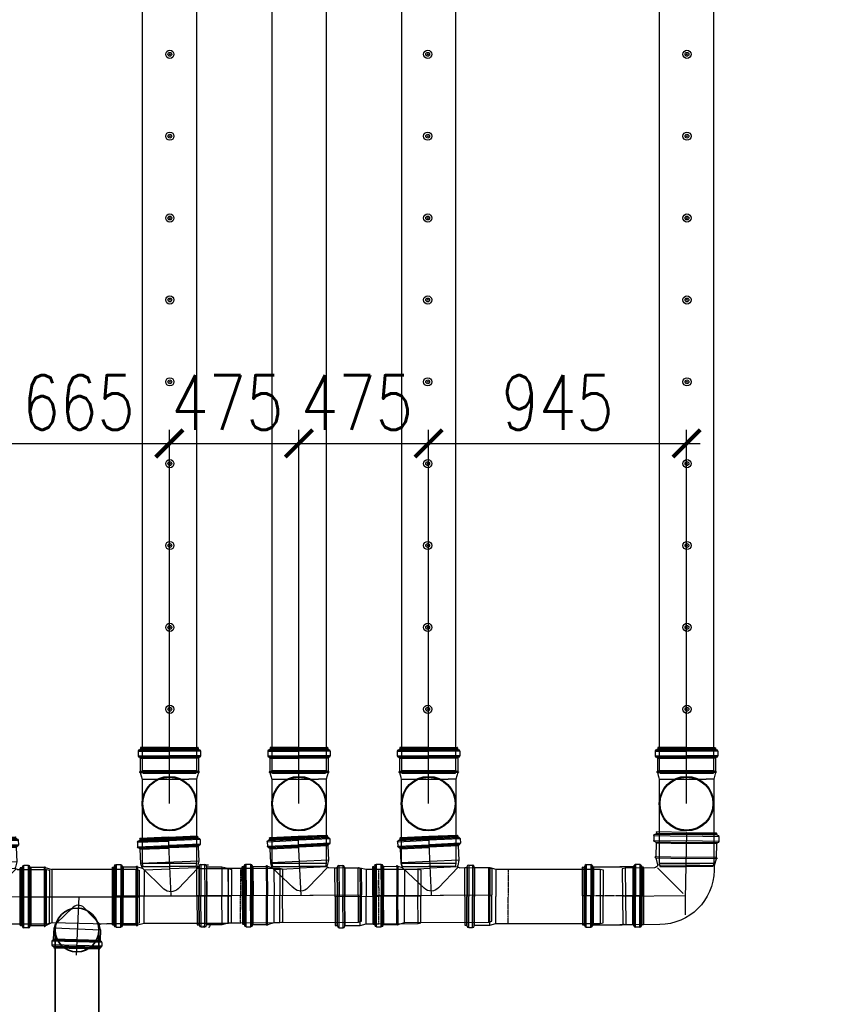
# Model space of a CAD drawing. Header units: millimetres. Extents: x -374129 to 1163271, y -112652 to 695637.
# Tile 58 of 256: x 22173 to 25191, y -45429 to -41821. Entities that reach past the tile are written whole.
import ezdxf
from ezdxf import colors
from ezdxf.entities.mleader import LeaderData, LeaderLine
from ezdxf.math import Vec2, Vec3

# ---------------------------------------------------------------- set-up
doc = ezdxf.new("R2010")
doc.units = ezdxf.units.MM
doc.header["$PDMODE"] = 4
for name, pattern in [('CENTER', [50.8, 31.75, -6.35, 6.35, -6.35]), ('CENTER1', [0.77, 0.5, -0.1, 0.07, -0.1]), ('CENTER2', [3.6, 3, -0.2, 0.2, -0.2]), ('DASHDOT', [20, 13, -3.4, 0.2, -3.4])]:
    doc.linetypes.add(name, pattern=pattern)
for name, color, linetype in [('EAB_underground piping system', 1, 'Continuous'), ('FK_opisy', 7, 'Continuous'), ('KRT_kreskowanie', 252, 'Continuous'), ('KRT_technologia', 30, 'Continuous'), ('KRT_wymiary', 4, 'Continuous')]:
    doc.layers.add(name, color=color, linetype=linetype)
doc.layers.add('IS_pomocnicza', color=6, linetype='Continuous', lineweight=30)
doc.styles.add('WYMIAR', font='romans.shx', dxfattribs={"width": 0.8})
doc.dimstyles.new('KRT_1-100', dxfattribs={"dimscale": 100, "dimtxt": 2, "dimasz": 1, "dimexe": 0.5, "dimexo": 0, "dimgap": 0.5, "dimtad": 1, "dimdec": 1, "dimrnd": 0.1, "dimzin": 9, "dimdsep": 46, "dimtxsty": 'WYMIAR', "dimblk": 'ARCHTICK', "dimcen": 0.09, "dimdle": 0.5, "dimclrd": 1, "dimclre": 252, "dimclrt": 256, "dimadec": 0, "dimazin": 0, "dimtfac": 1, "dimtdec": 1, "dimtmove": 0, "dimatfit": 3, "dimfxl": 1, "dimtolj": 1, "dimtzin": 0, "dimarcsym": 0})

# ---------------------------------------------------------------- blocks, each defined once
blk = doc.blocks.new('IS_KAO_trójnik_200_góra')
at = {"layer": 'KRT_technologia', "linetype": 'Continuous', "transparency": 33554687}
for p, q in [((34869.72, 13524.58), (34868.63, 13524.29)), ((34868.63, 13524.29), (34868.63, 13514.58)), ((34897.28, 13524.58), (34869.72, 13524.58)), ((34869.72, 13504.58), (34869.72, 13524.58)), ((34900.61, 13524.58), (34897.28, 13524.58)), ((34903.02, 13525.22), (34900.61, 13524.58)), ((34900.61, 13524.58), (34900.61, 13507.41)), ((34903.02, 13525.22), (34901.38, 13524.78)), ((34903.05, 13525.07), (34903.05, 13514.58)), ((34903.07, 13525.27), (34903.12, 13525.45)), ((34903.14, 13525.32), (34903.14, 13514.58)), ((34903.29, 13525.51), (34903.19, 13525.51)), ((34903.34, 13525.32), (34903.34, 13514.58)), ((34903.41, 13525.29), (34903.36, 13525.45)), ((34903.43, 13525.08), (34903.43, 13514.58)), ((34908.29, 13525.23), (34903.48, 13525.23)), ((34908.29, 13525.23), (34908.29, 13514.58)), ((34908.54, 13525.16), (34908.54, 13514.58)), ((34908.83, 13525.74), (34908.83, 13514.58)), ((34910.88, 13526.05), (34909.2, 13526.05)), ((34909.2, 13526.05), (34909.2, 13514.58)), ((34910.88, 13526.05), (34910.88, 13514.58)), ((34911.25, 13525.74), (34911.25, 13514.58)), ((34911.43, 13525.55), (34911.43, 13525.47)), ((34911.55, 13525.07), (34911.55, 13514.58)), ((34912.15, 13525.14), (34911.79, 13525.14)), ((34911.79, 13525.14), (34911.79, 13514.58)), ((34912.15, 13525.07), (34912.15, 13514.58)), ((34912.22, 13514.58), (34912.22, 13525.07)), ((34868.63, 13504.87), (34868.63, 13514.58)), ((34903.05, 13504.09), (34903.05, 13514.58)), ((34903.14, 13503.84), (34903.14, 13514.58)), ((34903.34, 13503.84), (34903.34, 13514.58)), ((34903.43, 13504.08), (34903.43, 13514.58)), ((34908.29, 13503.92), (34908.29, 13514.58)), ((34908.54, 13504), (34908.54, 13514.58)), ((34908.83, 13503.42), (34908.83, 13514.58)), ((34909.2, 13503.11), (34909.2, 13514.58)), ((34910.88, 13503.11), (34910.88, 13514.58)), ((34911.25, 13503.42), (34911.25, 13514.58)), ((34911.55, 13504.09), (34911.55, 13514.58)), ((34911.79, 13504.01), (34911.79, 13514.58)), ((34912.15, 13504.09), (34912.15, 13514.58)), ((34912.22, 13514.58), (34912.22, 13504.09)), ((34900.61, 13504.58), (34900.61, 13507.41)), ((34869.72, 13504.58), (34868.63, 13504.87)), ((34897.28, 13504.58), (34869.72, 13504.58)), ((34900.61, 13504.58), (34897.28, 13504.58)), ((34903.02, 13503.93), (34900.61, 13504.58)), ((34903.07, 13503.88), (34903.12, 13503.7)), ((34903.29, 13503.65), (34903.19, 13503.65)), ((34903.41, 13503.87), (34903.36, 13503.7)), ((34908.29, 13503.92), (34903.48, 13503.92)), ((34910.88, 13503.11), (34909.2, 13503.11)), ((34911.43, 13503.6), (34911.43, 13503.68)), ((34912.15, 13504.01), (34911.79, 13504.01))]:
    blk.add_line(p, q, dxfattribs=at)
at = {"layer": 'KRT_technologia'}
for radius in [10, 9.7]:
    blk.add_circle((34891.65, 13514.58), radius, dxfattribs=at)
at = {"layer": 'KRT_technologia', "linetype": 'Continuous', "transparency": 33554687}
for centre, radius, start, end in [((34903, 13525.29), 0.0727, 285, 345), ((34903.19, 13525.43), 0.0727, 90, 165), ((34903.29, 13525.43), 0.0727, 15, 90), ((34903.48, 13525.31), 0.0727, 195, 270), ((34908.29, 13525.6), 0.364, 270, 354.2608), ((34909.2, 13525.51), 0.545, 90, 174.2608), ((34910.88, 13525.51), 0.545, 5, 90), ((34911.79, 13525.51), 0.364, 185, 270), ((34912.15, 13525.07), 0.0727, 0, 90), ((34903, 13503.86), 0.0727, 15, 75), ((34903.19, 13503.72), 0.0727, 195, 270), ((34903.29, 13503.72), 0.0727, 270, 345), ((34903.48, 13503.85), 0.0727, 90, 165), ((34908.29, 13503.56), 0.364, 5.7392, 90), ((34909.2, 13503.65), 0.545, 185.7392, 270), ((34910.88, 13503.65), 0.545, 270, 355), ((34911.79, 13503.65), 0.364, 90, 175), ((34912.15, 13504.09), 0.0727, 270, 0)]:
    blk.add_arc(centre, radius, start, end, dxfattribs=at)
blk = doc.blocks.new('kk')
at = {"layer": 'KRT_technologia', "linetype": 'Continuous', "lineweight": 25}
for p, q in [((0, 0), (-5.77, 0)), ((0, 0), (5.77, 0)), ((-6.31, -0.74), (-6.31, -1.66)), ((-6.31, -0.74), (0, -0.74)), ((-6.31, -1.66), (0, -1.66)), ((-6.04, -0.44), (-5.99, -0.43)), ((-6.04, -0.44), (0, -0.44)), ((-5.81, -0.04), (-5.81, -0.23)), ((-5.81, -0.23), (0, -0.23)), ((5.81, -0.23), (0, -0.23)), ((6.04, -0.44), (0, -0.44)), ((6.31, -0.74), (0, -0.74)), ((6.31, -1.66), (0, -1.66)), ((5.81, -0.04), (5.81, -0.23)), ((6.04, -0.44), (5.99, -0.43)), ((6.31, -0.74), (6.31, -1.66)), ((-6.04, -1.96), (0, -1.96)), ((-5.86, -2.16), (-5.86, -4.81)), ((-5.86, -2.16), (0, -2.16)), ((6.04, -1.96), (0, -1.96)), ((5.86, -2.16), (0, -2.16)), ((5.86, -2.16), (5.86, -4.81)), ((-6.01, -4.91), (-6.01, -4.97)), ((-5.89, -4.85), (-5.98, -4.87)), ((-5.88, -5.03), (-5.98, -5.01)), ((-5.86, -4.81), (0, -4.81)), ((-5.85, -5.06), (-5.5, -6.38)), ((-5.85, -5.06), (0, -5.06)), ((5.86, -4.81), (0, -4.81)), ((5.85, -5.06), (0, -5.06)), ((5.85, -5.06), (5.5, -6.38)), ((5.88, -5.03), (5.98, -5.01)), ((5.89, -4.85), (5.98, -4.87)), ((6.01, -4.91), (6.01, -4.97)), ((-5.5, -6.38), (-5.5, -7.3)), ((-5.5, -6.38), (0, -6.38)), ((5.33, -6.38), (0, -6.38)), ((5.5, -6.97), (0.45, -11.89)), ((5.5, -6.38), (5.5, -6.39)), ((6.08, -6.99), (11.74, -7.13)), ((11.74, -7.13), (11.45, -18.13)), ((11.74, -7.13), (12.34, -7.31)), ((12.34, -7.31), (12.06, -17.98)), ((4.88, -17.96), (11.45, -18.13)), ((11.45, -18.13), (12.06, -17.98))]:
    blk.add_line(p, q, dxfattribs=at)
at = {"layer": 'KRT_technologia', "linetype": 'CENTER', "lineweight": 25}
for p, q in [((0, 0), (0, -12.84)), ((0, -12.33), (12.2, -12.65)), ((0, -12.84), (0, -15.98))]:
    blk.add_line(p, q, dxfattribs=at)
at = {"layer": 'KRT_technologia', "linetype": 'Continuous', "lineweight": 25}
for centre, radius, start, end in [((-5.77, -0.04), 0.04, 90, 180), ((5.77, -0.04), 0.04, 0, 90), ((-6.01, -0.74), 0.3, 95, 180), ((-6.01, -1.66), 0.3, 180, 264.2608), ((-6.01, -0.23), 0.2, 275, 0), ((6.01, -0.23), 0.2, 180, 265), ((6.01, -0.74), 0.3, 0, 85), ((6.01, -1.66), 0.3, 275.7392, 0), ((-6.06, -2.16), 0.2, 0, 84.2608), ((6.06, -2.16), 0.2, 95.7392, 180), ((-5.97, -4.91), 0.04, 105, 180), ((-5.97, -4.97), 0.04, 180, 255), ((-5.9, -4.81), 0.04, 285, 0), ((-5.89, -5.07), 0.04, 15, 75), ((5.89, -5.07), 0.04, 105, 165), ((5.9, -4.81), 0.04, 180, 255), ((5.97, -4.91), 0.04, 0, 75), ((5.97, -4.97), 0.04, 285, 0), ((5.16, -7.3), 10.66, 180, 268.5), ((6.1, -6.39), 0.6, 180, 268.5)]:
    blk.add_arc(centre, radius, start, end, dxfattribs=at)
blk = doc.blocks.new('IS_WNT_KAO_trójnik_200')
at = {"layer": 'KRT_technologia', "linetype": 'Continuous', "transparency": 33554687}
for p, q in [((34085.82, 14801.68), (34097.3, 14801.72)), ((34085.82, 14801.69), (34085.82, 14800)), ((34086.14, 14802.05), (34097.29, 14802.09)), ((34086.32, 14802.23), (34086.4, 14802.24)), ((34086.73, 14802.95), (34086.73, 14802.6)), ((34086.73, 14802.6), (34097.29, 14802.63)), ((34097.29, 14803.03), (34086.8, 14803.03)), ((34086.8, 14802.95), (34097.29, 14802.99)), ((34086.8, 14802.35), (34097.3, 14802.39)), ((34107.77, 14802.95), (34097.28, 14802.92)), ((34107.84, 14802.6), (34097.28, 14802.56)), ((34107.77, 14802.35), (34097.28, 14802.32)), ((34108.44, 14802.06), (34097.28, 14802.02)), ((34108.76, 14801.69), (34097.28, 14801.65)), ((34097.29, 14803.03), (34107.78, 14803.03)), ((34097.29, 14781.52), (34097.29, 14803.03)), ((34107.79, 14803.03), (34107.86, 14802.97)), ((34107.86, 14802.95), (34107.86, 14802.6)), ((34108.27, 14802.23), (34108.19, 14802.24)), ((34108.77, 14801.69), (34108.77, 14800)), ((34085.83, 14800), (34097.3, 14800.04)), ((34086.14, 14799.63), (34097.3, 14799.67)), ((34086.64, 14799.1), (34086.64, 14793.86)), ((34086.65, 14799.1), (34097.3, 14799.13)), ((34086.73, 14799.34), (34097.3, 14799.38)), ((34108.76, 14800), (34097.29, 14799.97)), ((34108.45, 14799.64), (34097.29, 14799.6)), ((34107.87, 14799.34), (34097.29, 14799.31)), ((34107.95, 14799.1), (34097.29, 14799.06)), ((34107.95, 14799.1), (34107.95, 14793.86)), ((34086.64, 14793.86), (34087.17, 14791.86)), ((34086.64, 14793.86), (34107.95, 14793.86)), ((34107.95, 14793.86), (34107.5, 14792.18)), ((34114.9, 14793.46), (34115.39, 14782.31)), ((34116.94, 14793.86), (34115.26, 14793.79)), ((34115.26, 14793.79), (34115.76, 14782.33)), ((34116.94, 14793.86), (34117.44, 14782.4)), ((34117.32, 14793.57), (34117.81, 14782.42)), ((34117.5, 14793.39), (34117.51, 14793.31)), ((34075.88, 14790.6), (34074.8, 14790.26)), ((34074.8, 14790.26), (34075.22, 14780.56)), ((34086.59, 14791.06), (34075.88, 14790.6)), ((34076.75, 14770.61), (34075.88, 14790.6)), ((34087.06, 14791.31), (34094.66, 14784.04)), ((34087.26, 14791.38), (34097.26, 14791.42)), ((34106.77, 14791.45), (34097.26, 14791.42)), ((34099.81, 14784.16), (34107.51, 14792.23)), ((34106.77, 14791.45), (34107.18, 14781.95)), ((34109.12, 14792.69), (34107.5, 14792.18)), ((34109.16, 14792.54), (34109.61, 14782.06)), ((34109.17, 14792.74), (34109.21, 14792.92)), ((34109.24, 14792.79), (34109.71, 14782.06)), ((34109.38, 14792.99), (34109.27, 14792.98)), ((34109.43, 14792.8), (34109.9, 14782.07)), ((34109.5, 14792.77), (34109.45, 14792.94)), ((34109.54, 14792.56), (34110, 14782.08)), ((34114.39, 14792.93), (34109.58, 14792.72)), ((34114.39, 14792.93), (34114.85, 14782.29)), ((34114.63, 14792.87), (34115.1, 14782.3)), ((34117.65, 14792.91), (34118.11, 14782.43)), ((34118.24, 14793.01), (34117.89, 14792.99)), ((34117.89, 14792.99), (34118.35, 14782.44)), ((34118.25, 14792.94), (34118.7, 14782.46)), ((34118.78, 14782.46), (34118.32, 14792.94)), ((34099.81, 14784.16), (34100.5, 14784.88)), ((34094.12, 14781.38), (34075.22, 14780.56)), ((34075.65, 14770.86), (34075.22, 14780.56)), ((34118.78, 14782.46), (34092.93, 14781.33)), ((34107.62, 14771.96), (34107.18, 14781.95)), ((34110.07, 14771.58), (34109.61, 14782.06)), ((34110.17, 14771.33), (34109.71, 14782.06)), ((34110.37, 14771.34), (34109.9, 14782.07)), ((34110.45, 14771.59), (34110, 14782.08)), ((34115.32, 14771.64), (34114.85, 14782.29)), ((34115.56, 14771.73), (34115.1, 14782.3)), ((34115.88, 14771.16), (34115.39, 14782.31)), ((34116.26, 14770.87), (34115.76, 14782.33)), ((34117.94, 14770.94), (34117.44, 14782.4)), ((34118.29, 14771.27), (34117.81, 14782.42)), ((34118.56, 14771.95), (34118.11, 14782.43)), ((34118.81, 14771.89), (34118.35, 14782.44)), ((34119.16, 14771.97), (34118.7, 14782.46)), ((34118.78, 14782.46), (34119.24, 14771.98)), ((34107.62, 14771.96), (34076.75, 14770.61)), ((34110.04, 14771.42), (34107.62, 14771.96)), ((34119.17, 14771.9), (34118.81, 14771.89)), ((34076.75, 14770.61), (34075.65, 14770.86)), ((34110.1, 14771.37), (34110.15, 14771.2)), ((34110.33, 14771.15), (34110.23, 14771.15)), ((34110.44, 14771.38), (34110.4, 14771.21)), ((34115.32, 14771.64), (34110.5, 14771.43)), ((34117.94, 14770.94), (34116.26, 14770.87)), ((34118.46, 14771.46), (34118.46, 14771.54))]:
    blk.add_line(p, q, dxfattribs=at)
for centre, radius, start, end in [((34086.37, 14801.69), 0.545, 95, 180), ((34086.37, 14802.6), 0.364, 275, 0), ((34086.8, 14802.95), 0.0727, 90, 180), ((34107.78, 14802.95), 0.0727, 0, 90), ((34108.22, 14802.6), 0.364, 180, 265), ((34108.22, 14801.69), 0.545, 0, 85), ((34086.37, 14800), 0.545, 180, 264.2608), ((34086.27, 14799.1), 0.364, 0, 84.2608), ((34108.31, 14799.1), 0.364, 95.7392, 180), ((34108.22, 14800), 0.545, 275.7392, 0), ((34115.28, 14793.24), 0.545, 92.5, 176.7608), ((34116.96, 14793.32), 0.545, 7.5, 92.5), ((34086.56, 14791.7), 0.636, 272.5, 15), ((34109.09, 14792.76), 0.0727, 287.5, 347.5), ((34109.28, 14792.91), 0.0727, 92.5, 167.5), ((34109.38, 14792.91), 0.0727, 17.5, 92.5), ((34109.57, 14792.79), 0.0727, 197.5, 272.5), ((34114.37, 14793.3), 0.364, 272.5, 356.7608), ((34117.87, 14793.36), 0.364, 187.5, 272.5), ((34118.25, 14792.94), 0.0727, 2.5, 92.5), ((34097.18, 14786.67), 3.64, 226.25, 316.3455), ((34118.83, 14771.52), 0.364, 92.5, 177.5), ((34119.16, 14771.97), 0.0727, 272.5, 2.5), ((34110.03, 14771.35), 0.0727, 17.5, 77.5), ((34110.22, 14771.22), 0.0727, 197.5, 272.5), ((34110.33, 14771.23), 0.0727, 272.5, 347.5), ((34110.51, 14771.36), 0.0727, 92.5, 167.5), ((34115.33, 14771.28), 0.364, 8.2392, 92.5), ((34116.23, 14771.41), 0.545, 188.2392, 272.5), ((34117.92, 14771.48), 0.545, 272.5, 357.5)]:
    blk.add_arc(centre, radius, start, end, dxfattribs=at)
blk = doc.blocks.new('IS_KAO_rura_z_kielichem_200')
at = {"layer": 'KRT_technologia', "linetype": 'Continuous', "transparency": 33554687}
for p, q in [((34252.2, 14721.68), (34250.8, 14721.68)), ((34250.8, 14721.68), (34250.8, 14710.24)), ((34252.2, 14721.68), (34252.2, 14710.24)), ((34203.99, 14720.24), (34202.96, 14719.93)), ((34202.96, 14719.93), (34202.96, 14710.24)), ((34242.28, 14720.24), (34203.99, 14720.24)), ((34203.99, 14700.24), (34203.99, 14720.24)), ((34242.28, 14720.24), (34237.69, 14720.24)), ((34244.52, 14720.84), (34242.28, 14720.24)), ((34242.28, 14720.24), (34242.28, 14710.24)), ((34250.06, 14720.84), (34244.52, 14720.84)), ((34244.52, 14720.84), (34244.52, 14710.24)), ((34250.06, 14720.84), (34250.06, 14710.24)), ((34250.15, 14720.93), (34250.16, 14721.1)), ((34250.16, 14721.1), (34250.16, 14710.24)), ((34252.85, 14720.93), (34252.83, 14721.1)), ((34252.83, 14721.1), (34252.83, 14710.24)), ((34253.68, 14720.84), (34252.94, 14720.84)), ((34252.94, 14720.84), (34252.94, 14710.24)), ((34253.68, 14710.24), (34253.68, 14720.84)), ((34202.96, 14700.56), (34202.96, 14710.24)), ((34242.28, 14700.24), (34242.28, 14710.24)), ((34244.52, 14699.64), (34244.52, 14710.24)), ((34250.06, 14699.64), (34250.06, 14710.24)), ((34250.16, 14699.39), (34250.16, 14710.24)), ((34250.8, 14698.81), (34250.8, 14710.24)), ((34252.2, 14698.81), (34252.2, 14710.24)), ((34252.83, 14699.39), (34252.83, 14710.24)), ((34252.94, 14699.64), (34252.94, 14710.24)), ((34253.68, 14710.24), (34253.68, 14699.64)), ((34203.99, 14700.24), (34202.96, 14700.56)), ((34242.28, 14700.24), (34203.99, 14700.24)), ((34242.28, 14700.24), (34237.69, 14700.24)), ((34244.52, 14699.64), (34242.28, 14700.24)), ((34250.06, 14699.64), (34244.52, 14699.64)), ((34253.68, 14699.64), (34252.94, 14699.64)), ((34250.15, 14699.56), (34250.16, 14699.39)), ((34252.2, 14698.81), (34250.8, 14698.81)), ((34252.85, 14699.56), (34252.83, 14699.39))]:
    blk.add_line(p, q, dxfattribs=at)
at = {"layer": 'KRT_technologia', "linetype": 'CENTER1', "transparency": 33554687}
for p in [(34237.69, 14720.3), (34237.69, 14700.19)]:
    blk.add_line(p, (34237.69, 14710.24), dxfattribs=at)
at = {"layer": 'KRT_technologia', "linetype": 'Continuous', "transparency": 33554687}
for centre, radius, start, end in [((34250.8, 14721.04), 0.636, 90, 175), ((34252.2, 14721.04), 0.636, 5, 90), ((34250.06, 14720.94), 0.0909, 270, 355), ((34252.94, 14720.94), 0.0909, 185, 270), ((34250.06, 14699.55), 0.0909, 5, 90), ((34252.94, 14699.55), 0.0909, 90, 175), ((34250.8, 14699.44), 0.636, 185, 270), ((34252.2, 14699.44), 0.636, 270, 355)]:
    blk.add_arc(centre, radius, start, end, dxfattribs=at)
blk = doc.blocks.new('IS_KAO_nasuwka_200')
at = {"layer": 'KRT_technologia', "linetype": 'Continuous', "transparency": 33554687}
for p, q in [((34238.55, 14689.93), (34238.55, 14700.41)), ((34238.62, 14700.49), (34238.98, 14700.49)), ((34238.62, 14700.36), (34238.62, 14689.93)), ((34239.22, 14700.45), (34239.22, 14689.93)), ((34239.35, 14700.9), (34239.34, 14700.82)), ((34239.35, 14700.9), (34239.35, 14689.93)), ((34239.52, 14701.12), (34239.52, 14689.93)), ((34239.89, 14701.4), (34241.57, 14701.4)), ((34239.89, 14701.4), (34239.89, 14689.93)), ((34241.57, 14701.4), (34241.57, 14689.93)), ((34241.94, 14701.13), (34241.94, 14689.93)), ((34242.12, 14700.9), (34242.12, 14689.93)), ((34242.23, 14700.54), (34242.23, 14689.93)), ((34242.48, 14700.58), (34253.04, 14700.58)), ((34242.48, 14700.58), (34242.48, 14689.93)), ((34256.98, 14700.58), (34252.16, 14700.58)), ((34256.98, 14700.58), (34256.98, 14689.93)), ((34257.22, 14700.54), (34257.22, 14689.93)), ((34257.34, 14700.9), (34257.34, 14689.93)), ((34257.52, 14701.13), (34257.52, 14689.93)), ((34259.56, 14701.4), (34257.88, 14701.4)), ((34257.88, 14701.4), (34257.88, 14689.93)), ((34259.56, 14701.4), (34259.56, 14689.93)), ((34259.93, 14701.12), (34259.93, 14689.93)), ((34260.11, 14700.9), (34260.12, 14700.82)), ((34260.11, 14700.9), (34260.11, 14689.93)), ((34260.23, 14700.45), (34260.23, 14689.93)), ((34260.83, 14700.49), (34260.48, 14700.49)), ((34260.83, 14700.36), (34260.83, 14689.93)), ((34260.9, 14689.93), (34260.9, 14700.41)), ((34238.55, 14689.93), (34238.55, 14679.44)), ((34238.62, 14679.5), (34238.62, 14689.93)), ((34239.22, 14679.4), (34239.22, 14689.93)), ((34239.35, 14678.96), (34239.35, 14689.93)), ((34239.52, 14678.73), (34239.52, 14689.93)), ((34239.89, 14678.46), (34239.89, 14689.93)), ((34241.57, 14678.46), (34241.57, 14689.93)), ((34241.94, 14678.73), (34241.94, 14689.93)), ((34242.12, 14678.95), (34242.12, 14689.93)), ((34242.23, 14679.31), (34242.23, 14689.93)), ((34242.48, 14679.28), (34242.48, 14689.93)), ((34256.98, 14679.28), (34256.98, 14689.93)), ((34257.22, 14679.31), (34257.22, 14689.93)), ((34257.34, 14678.95), (34257.34, 14689.93)), ((34257.52, 14678.73), (34257.52, 14689.93)), ((34257.88, 14678.46), (34257.88, 14689.93)), ((34259.56, 14678.46), (34259.56, 14689.93)), ((34259.93, 14678.73), (34259.93, 14689.93)), ((34260.11, 14678.96), (34260.11, 14689.93)), ((34260.23, 14679.4), (34260.23, 14689.93)), ((34260.83, 14679.5), (34260.83, 14689.93)), ((34260.9, 14689.93), (34260.9, 14679.44)), ((34238.62, 14679.37), (34238.98, 14679.37)), ((34239.35, 14678.96), (34239.34, 14679.04)), ((34239.89, 14678.46), (34241.57, 14678.46)), ((34242.48, 14679.28), (34253.04, 14679.28)), ((34256.98, 14679.28), (34252.16, 14679.28)), ((34259.56, 14678.46), (34257.88, 14678.46)), ((34260.11, 14678.96), (34260.12, 14679.04)), ((34260.83, 14679.37), (34260.48, 14679.37))]:
    blk.add_line(p, q, dxfattribs=at)
at = {"layer": 'KRT_technologia', "linetype": 'CENTER2', "transparency": 33554687}
blk.add_line((34260.9, 14689.93), (34238.55, 14689.93), dxfattribs=at)
at = {"layer": 'KRT_technologia', "linetype": 'Continuous', "transparency": 33554687}
for centre, radius, start, end in [((34238.62, 14700.41), 0.0727, 90, 180), ((34238.98, 14700.85), 0.363, 270, 355), ((34239.89, 14700.85), 0.545, 90, 175), ((34241.57, 14700.85), 0.545, 5.7392, 90), ((34242.48, 14700.94), 0.363, 185.7392, 270), ((34256.98, 14700.94), 0.363, 270, 354.2608), ((34257.88, 14700.85), 0.545, 90, 174.2608), ((34259.56, 14700.85), 0.545, 5, 90), ((34260.48, 14700.85), 0.363, 185, 270), ((34260.83, 14700.41), 0.0727, 0, 90), ((34238.62, 14679.44), 0.0727, 180, 270), ((34238.98, 14679), 0.363, 5, 90), ((34239.89, 14679), 0.545, 185, 270), ((34241.57, 14679), 0.545, 270, 354.2608), ((34242.48, 14678.91), 0.363, 90, 174.2608), ((34256.98, 14678.91), 0.363, 5.7392, 90), ((34257.88, 14679), 0.545, 185.7392, 270), ((34259.56, 14679), 0.545, 270, 355), ((34260.48, 14679), 0.363, 90, 175), ((34260.83, 14679.44), 0.0727, 270, 0)]:
    blk.add_arc(centre, radius, start, end, dxfattribs=at)
blk = doc.blocks.new('IS_KAO_kielich_200')
at = {"layer": 'KRT_technologia', "linetype": 'Continuous', "transparency": 33554687}
for p, q in [((34215.99, 14693.51), (34214.95, 14693.19)), ((34214.95, 14693.19), (34214.95, 14683.51)), ((34234.97, 14693.51), (34215.99, 14693.51)), ((34215.99, 14693.51), (34215.99, 14683.51)), ((34234.97, 14693.51), (34230.38, 14693.51)), ((34237.21, 14694.11), (34234.97, 14693.51)), ((34234.97, 14693.51), (34234.97, 14683.51)), ((34242.75, 14694.11), (34237.21, 14694.11)), ((34237.21, 14694.11), (34237.21, 14683.51)), ((34242.75, 14694.11), (34242.75, 14683.51)), ((34242.84, 14694.19), (34242.86, 14694.36)), ((34242.86, 14694.36), (34242.86, 14683.51)), ((34244.89, 14694.94), (34243.49, 14694.94)), ((34243.49, 14694.94), (34243.49, 14683.51)), ((34244.89, 14694.94), (34244.89, 14683.51)), ((34245.54, 14694.19), (34245.53, 14694.36)), ((34245.53, 14694.36), (34245.53, 14683.51)), ((34246.37, 14694.11), (34245.63, 14694.11)), ((34245.63, 14694.11), (34245.63, 14683.51)), ((34246.37, 14683.51), (34246.37, 14694.11)), ((34214.95, 14673.82), (34214.95, 14683.51)), ((34215.99, 14673.51), (34215.99, 14683.51)), ((34234.97, 14673.51), (34234.97, 14683.51)), ((34237.21, 14672.91), (34237.21, 14683.51)), ((34242.75, 14672.91), (34242.75, 14683.51)), ((34242.86, 14672.65), (34242.86, 14683.51)), ((34243.49, 14672.07), (34243.49, 14683.51)), ((34244.89, 14672.07), (34244.89, 14683.51)), ((34245.53, 14672.65), (34245.53, 14683.51)), ((34245.63, 14672.91), (34245.63, 14683.51)), ((34246.37, 14683.51), (34246.37, 14672.91)), ((34215.99, 14673.51), (34214.95, 14673.82)), ((34234.97, 14673.51), (34215.99, 14673.51)), ((34234.97, 14673.51), (34230.38, 14673.51)), ((34237.21, 14672.91), (34234.97, 14673.51)), ((34242.75, 14672.91), (34237.21, 14672.91)), ((34242.84, 14672.82), (34242.86, 14672.65)), ((34244.89, 14672.07), (34243.49, 14672.07)), ((34245.54, 14672.82), (34245.53, 14672.65)), ((34246.37, 14672.91), (34245.63, 14672.91))]:
    blk.add_line(p, q, dxfattribs=at)
at = {"layer": 'KRT_technologia', "linetype": 'CENTER1', "transparency": 33554687}
for p in [(34230.38, 14693.56), (34230.38, 14673.45)]:
    blk.add_line(p, (34230.38, 14683.51), dxfattribs=at)
at = {"layer": 'KRT_technologia', "linetype": 'DASHDOT', "ltscale": 3, "transparency": 33554687}
blk.add_lwpolyline([(34214.95, 14683.51), (34246.37, 14683.51)], dxfattribs=at)
at = {"layer": 'KRT_technologia', "linetype": 'Continuous', "transparency": 33554687}
for centre, radius, start, end in [((34242.75, 14694.2), 0.0909, 270, 355), ((34243.49, 14694.31), 0.636, 90, 175), ((34244.89, 14694.31), 0.636, 5, 90), ((34245.63, 14694.2), 0.0909, 185, 270), ((34242.75, 14672.81), 0.0909, 5, 90), ((34243.49, 14672.71), 0.636, 185, 270), ((34244.89, 14672.71), 0.636, 270, 355), ((34245.63, 14672.81), 0.0909, 90, 175)]:
    blk.add_arc(centre, radius, start, end, dxfattribs=at)
blk = doc.blocks.new('trojnik redukcyjny 200 na 160')
at = {"layer": 'KRT_technologia'}
for p, q in [((-205.3, 111.6), (-205.3, -111.6)), ((-201.7, -114.7), (-201.7, 114.7)), ((-184.8, 114.7), (-201.7, 114.7)), ((-184.8, -114.7), (-184.8, 114.7)), ((-181.1, 111.6), (-181.1, -111.6)), ((-126.9, 107.1), (-126.4, 108.7)), ((-125.7, 109.3), (-124.7, 109.3)), ((-124, 108.7), (-123.5, 107)), ((-215, -104.9), (-215, 104.9)), ((-210.8, 105.6), (-214.3, 105.6)), ((-214.3, 104.9), (-214.3, -104.9)), ((-210.8, 105.6), (-210.8, -105.6)), ((-208.3, -104.9), (-208.3, 104.9)), ((-178.2, -105.8), (-178.2, 105.8)), ((-127.6, 106.5), (-175.8, 106.5)), ((-175.8, 106.5), (-175.8, -106.5)), ((-127.2, 105), (-127.2, -105)), ((-126.2, -107.4), (-126.2, 107.4)), ((-124.2, 107.4), (-124.2, -107.4)), ((-123.3, -104.9), (-123.3, 104.9)), ((-123, 106.4), (-99, 100)), ((210, -100), (210, 100)), ((210, 100), (220.9, 97.1)), ((220.9, 97.1), (220.9, -97.1)), ((-214.3, 0), (220.9, 0)), ((0, 0), (-9.4, -213.8)), ((-210.8, -105.6), (-214.3, -105.6)), ((-127.6, -106.5), (-175.8, -106.5)), ((-126.9, -107.1), (-126.4, -108.7)), ((-124, -108.7), (-123.5, -107)), ((-123, -106.4), (-99, -95.1)), ((-86.4, -101.1), (-90.5, -114.4)), ((-86.5, -101.5), (-80.3, -95.5)), ((220.9, -97.1), (210, -100)), ((-184.8, -114.7), (-201.7, -114.7)), ((-125.7, -109.3), (-124.7, -109.3)), ((-99.1, -163.3), (-99.4, -176.8)), ((84.1, -180.9), (-99.4, -176.8)), ((84.4, -167.4), (-99.1, -163.3)), ((-96.9, -179.8), (81.6, -183.8)), ((-96.5, -160.4), (82, -164.4)), ((77.4, -162), (-91.8, -158.2)), ((84.4, -167.4), (84.1, -180.9)), ((-92.3, -184.3), (76.7, -188)), ((-92.3, -184.3), (-92.3, -187.1)), ((76.1, -191.4), (-91.8, -187.7)), ((-91.7, -187.1), (76.1, -190.8)), ((76.2, -186), (-91.6, -182.3)), ((76.7, -188), (76.6, -190.9))]:
    blk.add_line(p, q, dxfattribs=at)
for points in [[(210, 100), (-99, 100), (-99, -95.1), (102.8, -100)], [(-80.3, -95.5), (-22.1, -39.7)], [(77.3, -101.3), (19.1, -40.5)], [(210, -100), (102.8, -100)]]:
    blk.add_lwpolyline(points, dxfattribs=at)
blk.add_lwpolyline([(79.8, -121.5), (78.1, -160), (-92.4, -156.2), (-90.5, -114.4), (79.8, -121.8), (76.2, -105.7, -0.479656), (81.2, -99.5)], format="xyb", dxfattribs=at)
for centre, radius, start, end in [((-210.9, 109.4), 3.81, 271.4057, 5.6147), ((-201.7, 109.3), 5.45, 90, 174.2608), ((-184.8, 109.3), 5.45, 5.7392, 90), ((-175.8, 110.2), 3.64, 185.7392, 270), ((-125.7, 108.5), 0.727, 90, 165), ((-124.7, 108.5), 0.727, 15, 90), ((-214.3, 104.9), 0.727, 90, 180), ((-127.6, 107.3), 0.727, 270, 345), ((-122.8, 107.1), 0.727, 195, 255), ((-2.1, -61), 29.5, 44.0616, 140.886), ((-214.3, -104.9), 0.727, 180, 270), ((-210.9, -109.4), 3.81, 354.3853, 88.5943), ((-175.8, -110.2), 3.64, 90, 174.2608), ((-127.6, -107.3), 0.727, 15, 90), ((-122.8, -107.1), 0.727, 105, 165), ((-201.7, -109.3), 5.45, 185.7392, 270), ((-184.8, -109.3), 5.45, 270, 354.2608), ((-125.7, -108.5), 0.727, 195, 270), ((-124.7, -108.5), 0.727, 270, 345), ((-95, -176.9), 4.36, 178.7226, 262.9834), ((-94.7, -163.4), 4.36, 94.4617, 178.7226), ((-95.3, -156.2), 2.91, 274.4617, 358.7226), ((81, -160.1), 2.91, 178.7226, 262.9834), ((80.1, -167.3), 4.36, 358.7226, 82.9834), ((-95.3, -184.3), 3.05, 0.1283, 94.3373), ((-91.7, -187.1), 0.582, 178.7226, 268.7226), ((76.1, -190.8), 0.582, 268.7226, 358.7226), ((79.8, -188.2), 3.05, 83.1078, 177.3168), ((79.8, -180.8), 4.36, 274.4617, 358.7226)]:
    blk.add_arc(centre, radius, start, end, dxfattribs=at)
blk = doc.blocks.new('_ArchTick')
at = {"color": 0, "linetype": 'ByBlock', "const_width": 0.15}
blk.add_lwpolyline([(-0.5, -0.5), (0.5, 0.5)], dxfattribs=at)
blk = doc.blocks.new('*D2278')
at = {"layer": 'Defpoints', "color": 0}
for p in [(23741.3, -11286.3), (23741.3, -12506.3), (23076.3, -12606.3)]:
    blk.add_point(p, dxfattribs=at)
at = {"layer": 'KRT_wymiary', "color": 252, "lineweight": -2}
for p, q in [((23076.3, -12606.3), (23076.3, -11236.3)), ((23741.3, -12506.3), (23741.3, -11236.3))]:
    blk.add_line(p, q, dxfattribs=at)
at = {"layer": 'KRT_wymiary', "color": 1, "lineweight": -2}
blk.add_line((23026.3, -11286.3), (23791.3, -11286.3), dxfattribs=at)
at = {"layer": 'KRT_wymiary', "color": 1, "lineweight": -2, "xscale": 100, "yscale": 100, "zscale": 100, "rotation": 180}
blk.add_blockref('_ArchTick', (23076.3, -11286.3), dxfattribs=at)
at = {"layer": 'KRT_wymiary', "color": 1, "lineweight": -2, "xscale": 100, "yscale": 100, "zscale": 100}
blk.add_blockref('_ArchTick', (23741.3, -11286.3), dxfattribs=at)
at = {"layer": 'KRT_wymiary', "insert": (23408.8, -11136.3), "char_height": 200, "attachment_point": 5, "style": 'WYMIAR'}
blk.add_mtext('\\A1;665', dxfattribs=at)
blk = doc.blocks.new('*D2279')
at = {"layer": 'Defpoints', "color": 0}
for p in [(24216.3, -11286.3), (24216.3, -12562.3), (23741.3, -12606.3)]:
    blk.add_point(p, dxfattribs=at)
at = {"layer": 'KRT_wymiary', "color": 252, "lineweight": -2}
for p, q in [((23741.3, -12606.3), (23741.3, -11236.3)), ((24216.3, -12562.3), (24216.3, -11236.3))]:
    blk.add_line(p, q, dxfattribs=at)
at = {"layer": 'KRT_wymiary', "color": 1, "lineweight": -2}
blk.add_line((23691.3, -11286.3), (24266.3, -11286.3), dxfattribs=at)
at = {"layer": 'KRT_wymiary', "color": 1, "lineweight": -2, "xscale": 100, "yscale": 100, "zscale": 100, "rotation": 180}
blk.add_blockref('_ArchTick', (23741.3, -11286.3), dxfattribs=at)
at = {"layer": 'KRT_wymiary', "color": 1, "lineweight": -2, "xscale": 100, "yscale": 100, "zscale": 100}
blk.add_blockref('_ArchTick', (24216.3, -11286.3), dxfattribs=at)
at = {"layer": 'KRT_wymiary', "insert": (23953.8, -11136.3), "char_height": 200, "attachment_point": 5, "style": 'WYMIAR'}
blk.add_mtext('\\A1;475', dxfattribs=at)
blk = doc.blocks.new('*D2280')
at = {"layer": 'Defpoints', "color": 0}
for p in [(24691.3, -11286.3), (24691.3, -12560.3), (24216.3, -12606.3)]:
    blk.add_point(p, dxfattribs=at)
at = {"layer": 'KRT_wymiary', "color": 252, "lineweight": -2}
for p, q in [((24216.3, -12606.3), (24216.3, -11236.3)), ((24691.3, -12560.3), (24691.3, -11236.3))]:
    blk.add_line(p, q, dxfattribs=at)
at = {"layer": 'KRT_wymiary', "color": 1, "lineweight": -2}
blk.add_line((24166.3, -11286.3), (24741.3, -11286.3), dxfattribs=at)
at = {"layer": 'KRT_wymiary', "color": 1, "lineweight": -2, "xscale": 100, "yscale": 100, "zscale": 100, "rotation": 180}
blk.add_blockref('_ArchTick', (24216.3, -11286.3), dxfattribs=at)
at = {"layer": 'KRT_wymiary', "color": 1, "lineweight": -2, "xscale": 100, "yscale": 100, "zscale": 100}
blk.add_blockref('_ArchTick', (24691.3, -11286.3), dxfattribs=at)
at = {"layer": 'KRT_wymiary', "insert": (24428.8, -11136.3), "char_height": 200, "attachment_point": 5, "style": 'WYMIAR'}
blk.add_mtext('\\A1;475', dxfattribs=at)
blk = doc.blocks.new('*D2281')
at = {"layer": 'Defpoints', "color": 0}
for p in [(25636.3, -11286.3), (24691.3, -12606.3), (25636.3, -12606.3)]:
    blk.add_point(p, dxfattribs=at)
at = {"layer": 'KRT_wymiary', "color": 252, "lineweight": -2}
for p, q in [((24691.3, -12606.3), (24691.3, -11236.3)), ((25636.3, -12606.3), (25636.3, -11236.3))]:
    blk.add_line(p, q, dxfattribs=at)
at = {"layer": 'KRT_wymiary', "color": 1, "lineweight": -2}
blk.add_line((24641.3, -11286.3), (25686.3, -11286.3), dxfattribs=at)
at = {"layer": 'KRT_wymiary', "color": 1, "lineweight": -2, "xscale": 100, "yscale": 100, "zscale": 100, "rotation": 180}
blk.add_blockref('_ArchTick', (24691.3, -11286.3), dxfattribs=at)
at = {"layer": 'KRT_wymiary', "color": 1, "lineweight": -2, "xscale": 100, "yscale": 100, "zscale": 100}
blk.add_blockref('_ArchTick', (25636.3, -11286.3), dxfattribs=at)
at = {"layer": 'KRT_wymiary', "insert": (25163.8, -11136.3), "char_height": 200, "attachment_point": 5, "style": 'WYMIAR'}
blk.add_mtext('\\A1;945', dxfattribs=at)
blk = doc.blocks.new('sys napowietrzania')
at = {"layer": 'EAB_underground piping system', "lineweight": 35, "elevation": -3198.51}
for points in [[(23322.98, -13065.93), (23322.98, -13345.83), (23322.98, -15098.16)], [(23482.83, -13072.91), (23482.83, -13345.83), (23482.83, -15098.16)]]:
    blk.add_lwpolyline(points, dxfattribs=at)
at = {"layer": 'EAB_underground piping system', "lineweight": 35}
blk.add_circle((23402.91, -13069.42, -2805.14), 80, dxfattribs=at)
at = {"layer": 'KRT_technologia', "linetype": 'Continuous', "transparency": 33554687}
for p, q in [((23870.65, -12830.04, -2540.29), (23884.68, -12830.04, -2540.29)), ((24018.88, -13040.38, -2540.29), (24018.88, -12839.29, -2540.29))]:
    blk.add_line(p, q, dxfattribs=at)
at = {"layer": 'KRT_technologia', "linetype": 'Continuous', "transparency": 33554687, "elevation": -2865.41}
for points in [[(23841.59, -12485.01), (23841.59, -10582.71), (23841.59, -2349.21), (23641.59, -2349.21), (23641.59, -10582.71), (23641.59, -12485.01), (23741.59, -12485.01), (23841.59, -12485.01), (23838.43, -12495.38), (23741.59, -12495.38), (23644.76, -12495.38), (23641.59, -12485.01)], [(24316.59, -12485.01), (24316.59, -10582.71), (24316.59, -2349.21), (24116.59, -2349.21), (24116.59, -10582.71), (24116.59, -12485.01), (24216.59, -12485.01), (24316.59, -12485.01), (24313.43, -12495.38), (24216.59, -12495.38), (24119.76, -12495.38), (24116.59, -12485.01)], [(24791.59, -12485.01), (24791.59, -10582.71), (24791.59, -2349.21), (24591.59, -2349.21), (24591.59, -10582.71), (24591.59, -12485.01), (24691.59, -12485.01), (24791.59, -12485.01), (24788.43, -12495.38), (24691.59, -12495.38), (24594.76, -12495.38), (24591.59, -12485.01)], [(25736.59, -12485.01), (25736.59, -10582.71), (25736.59, -2349.21), (25536.59, -2349.21), (25536.59, -10582.71), (25536.59, -12485.01), (25636.59, -12485.01), (25736.59, -12485.01), (25733.43, -12495.38), (25636.59, -12495.38), (25539.76, -12495.38), (25536.59, -12485.01)]]:
    blk.add_lwpolyline(points, dxfattribs=at)
at = {"layer": 'KRT_technologia'}
for centre, radius in [((23743.09, -9860.34, -2865.41), 15), ((24688.09, -9860.34, -2865.41), 15), ((25637.94, -9860.34, -2865.41), 15), ((23743.09, -9860.34, -2865.41), 7), ((23743.09, -9860.34, -2865.41), 1.5), ((24688.09, -9860.34, -2865.41), 7), ((24688.09, -9860.34, -2865.41), 1.5), ((25637.94, -9860.34, -2865.41), 7), ((25637.94, -9860.34, -2865.41), 1.5), ((23743.09, -10160.34, -2865.41), 15), ((23743.09, -10160.34, -2865.41), 7), ((23743.09, -10160.34, -2865.41), 1.5), ((24688.09, -10160.34, -2865.41), 15), ((24688.09, -10160.34, -2865.41), 7), ((24688.09, -10160.34, -2865.41), 1.5), ((25637.94, -10160.34, -2865.41), 15), ((25637.94, -10160.34, -2865.41), 7), ((25637.94, -10160.34, -2865.41), 1.5), ((23743.09, -10460.34, -2865.41), 15), ((23743.09, -10460.34, -2865.41), 7), ((23743.09, -10460.34, -2865.41), 1.5), ((24688.09, -10460.34, -2865.41), 15), ((24688.09, -10460.34, -2865.41), 7), ((24688.09, -10460.34, -2865.41), 1.5), ((25637.94, -10460.34, -2865.41), 15), ((25637.94, -10460.34, -2865.41), 7), ((25637.94, -10460.34, -2865.41), 1.5), ((23743.09, -10760.34, -2865.41), 15), ((24688.09, -10760.34, -2865.41), 15), ((25637.94, -10760.34, -2865.41), 15), ((23743.09, -10760.34, -2865.41), 7), ((23743.09, -10760.34, -2865.41), 1.5), ((24688.09, -10760.34, -2865.41), 7), ((24688.09, -10760.34, -2865.41), 1.5), ((25637.94, -10760.34, -2865.41), 7), ((25637.94, -10760.34, -2865.41), 1.5), ((23743.09, -11060.34, -2865.41), 15), ((23743.09, -11060.34, -2865.41), 7), ((23743.09, -11060.34, -2865.41), 1.5), ((24688.09, -11060.34, -2865.41), 15), ((24688.09, -11060.34, -2865.41), 7), ((24688.09, -11060.34, -2865.41), 1.5), ((25637.94, -11060.34, -2865.41), 15), ((25637.94, -11060.34, -2865.41), 7), ((25637.94, -11060.34, -2865.41), 1.5), ((23743.09, -11360.34, -2865.41), 15), ((23743.09, -11360.34, -2865.41), 7), ((23743.09, -11360.34, -2865.41), 1.5), ((24688.09, -11360.34, -2865.41), 15), ((24688.09, -11360.34, -2865.41), 7), ((24688.09, -11360.34, -2865.41), 1.5), ((25637.94, -11360.34, -2865.41), 15), ((25637.94, -11360.34, -2865.41), 7), ((25637.94, -11360.34, -2865.41), 1.5), ((23743.09, -11660.34, -2865.41), 15), ((23743.09, -11660.34, -2865.41), 7), ((24688.09, -11660.34, -2865.41), 15), ((24688.09, -11660.34, -2865.41), 7), ((25637.94, -11660.34, -2865.41), 15), ((25637.94, -11660.34, -2865.41), 7), ((23743.09, -11660.34, -2865.41), 1.5), ((24688.09, -11660.34, -2865.41), 1.5), ((25637.94, -11660.34, -2865.41), 1.5), ((23743.09, -11960.34, -2865.41), 15), ((23743.09, -11960.34, -2865.41), 7), ((23743.09, -11960.34, -2865.41), 1.5), ((24688.09, -11960.34, -2865.41), 15), ((24688.09, -11960.34, -2865.41), 7), ((24688.09, -11960.34, -2865.41), 1.5), ((25637.94, -11960.34, -2865.41), 15), ((25637.94, -11960.34, -2865.41), 7), ((25637.94, -11960.34, -2865.41), 1.5), ((23743.09, -12260.34, -2865.41), 15), ((23743.09, -12260.34, -2865.41), 7), ((23743.09, -12260.34, -2865.41), 1.5), ((24688.09, -12260.34, -2865.41), 15), ((24688.09, -12260.34, -2865.41), 7), ((24688.09, -12260.34, -2865.41), 1.5), ((25637.94, -12260.34, -2865.41), 15), ((25637.94, -12260.34, -2865.41), 7), ((25637.94, -12260.34, -2865.41), 1.5)]:
    blk.add_circle(centre, radius, dxfattribs=at)
at = {"layer": 'KRT_technologia', "linetype": 'Continuous', "transparency": 33554687}
for centre, start, end in [((23870.65, -13052.41, -2540.29), 185, 270), ((23884.68, -13052.41, -2540.29), 270, 355)]:
    blk.add_arc(centre, 6.36, start, end, dxfattribs=at)
at = {"layer": 'IS_pomocnicza', "xscale": 10, "yscale": 10, "zscale": 10}
for name, p, rotation in [('IS_KAO_trójnik_200_góra', (158887.06, -361522.81, -2805.14), 90), ('IS_KAO_trójnik_200_góra', (159362.06, -361522.81, -2805.14), 90), ('IS_KAO_trójnik_200_góra', (159837.06, -361522.81, -2805.14), 90), ('IS_KAO_trójnik_200_góra', (160782.06, -361522.81, -2805.14), 90), ('IS_KAO_nasuwka_200', (-317129.9, -159843.68, -2540.29), 359.9999999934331)]:
    blk.add_blockref(name, p, dxfattribs=dict(at, rotation=rotation))
at = {"layer": 'KRT_kreskowanie'}
blk.add_blockref('trojnik redukcyjny 200 na 160', (23409.62, -12947.18, -2540.29), dxfattribs=at)
at = {"layer": 'KRT_technologia', "zscale": 10}
for name, p, xscale, yscale, rotation in [('IS_WNT_KAO_trójnik_200', (370177.37, -145748.67, -2540.29), -10, 10, 2.5000000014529), ('IS_WNT_KAO_trójnik_200', (370843.74, -145745.9, -2540.29), -10, 10, 2.5000000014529), ('IS_WNT_KAO_trójnik_200', (372012.66, -143918.31, -2540.29), -10, 9.999999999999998, 2.8009265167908), ('IS_WNT_KAO_trójnik_200', (372490.66, -143918.31, -2540.29), -10, 9.999999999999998, 2.8009265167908), ('IS_KAO_rura_z_kielichem_200', (367360.25, 134156.31, -2805.14), 10, 10, 180)]:
    blk.add_blockref(name, p, dxfattribs=dict(at, xscale=xscale, yscale=yscale, rotation=rotation))
at = {"layer": 'KRT_technologia', "linetype": 'Continuous', "ltscale": 3}
for name, p, xscale, yscale, zscale, rotation in [('kk', (25636, -12711.45, -2540.29), -18.9, 18.9, 18.9, 359.0417462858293), ('IS_KAO_kielich_200', (365616.67, 135488.43, -2805.14), 10, 10, 10, 180.2674769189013), ('IS_KAO_kielich_200', (366122.98, 135484.9, -2805.14), 10, 10, 10, 180.2674769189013)]:
    blk.add_blockref(name, p, dxfattribs=dict(at, xscale=xscale, yscale=yscale, zscale=zscale, rotation=rotation))
at = {"layer": 'KRT_wymiary'}
for base, p1, p2, picture, middle in [((23741.28, -11286.27, -3198.51), (23076.28, -12606.27, -2805.14), (23741.28, -12506.27, -2805.14), '*D2278', (23408.78, -11136.27, -3198.51)), ((25636.28, -11286.27, -3198.51), (24691.28, -12606.27, -2805.14), (25636.28, -12606.27, -2805.14), '*D2281', (25163.78, -11136.27, -3198.51))]:
    dim = blk.add_linear_dim(base=base, p1=p1, p2=p2, dimstyle='KRT_1-100', dxfattribs=at)
    dim.commit()
    dim.dimension.update_dxf_attribs({"geometry": picture, "text_midpoint": middle})
for base, p1, p2, picture, middle in [((24216.28, -11286.27, -3198.51), (23741.28, -12606.27, -2805.14), (24216.28, -12562.27, -2805.14), '*D2279', (23953.78, -11286.27, -3198.51)), ((24691.28, -11286.27, -3198.51), (24216.28, -12606.27, -2805.14), (24691.28, -12560.27, -2805.14), '*D2280', (24428.78, -11286.27, -3198.51))]:
    dim = blk.add_linear_dim(base=base, p1=p1, p2=p2, dimstyle='KRT_1-100', dxfattribs=at)
    dim.commit()
    dim.dimension.update_dxf_attribs({"geometry": picture, "text_midpoint": middle, "dimtype": 128})

msp = doc.modelspace()

# ---------------------------------------------------------------- block references
msp.add_blockref('sys napowietrzania', (-1019.98, -32087.66, 3070))

# ---------------------------------------------------------------- leaders
at = {"layer": 'FK_opisy', "color": 1}
ml = msp.add_multileader_mtext('Standard', dxfattribs=at)
ml.set_content('\\C54;WYPEŁNIENIE Z DESEK DREWNIANYCH GR.10cm. USZCZELNIONYCH OD WNĘTRZA FOLIĄ BUDOWLANĄ GR.0.5mm', style='WYMIAR')
ml.set_leader_properties()
ml.build(insert=Vec2(0, 0))
ml.multileader.update_dxf_attribs({"text_left_attachment_type": 6, "text_right_attachment_type": 6, "dogleg_length": 0.36, "arrow_head_size": 200, "scale": 100})
ctx = ml.context
ctx.base_point, ctx.scale, ctx.char_height, ctx.arrow_head_size, ctx.landing_gap_size, ctx.plane_origin = Vec3(-6581.15, -44729.21), 100, 200, 200, 9, Vec3(-43361.71, -127601.34)
ctx.left_attachment, ctx.right_attachment = 6, 6
notes = []
notes.append((ctx, [(0, (1, 1, 0), (-6617.15, -44729.21), (1, 0), 36, [(0, [(-7456.67, -46780.64)], 0, [])])]))
ctx.mtext.insert, ctx.mtext.width, ctx.mtext.defined_height, ctx.mtext.line_spacing_style, ctx.mtext.flow_direction = Vec3(-6572.15, -44489.21), 3640.4709, 1400.46, 2, 5
for ctx, leaders in notes:
    for number, flags, end, landing, length, lines in leaders:
        leader = LeaderData()
        leader.index, (leader.has_last_leader_line, leader.has_dogleg_vector, leader.attachment_direction) = number, flags
        leader.last_leader_point, leader.dogleg_vector, leader.dogleg_length = Vec3(end), Vec3(landing), length
        for number, points, colour, breaks in lines:
            line = LeaderLine()
            line.index, line.vertices, line.color, line.breaks = number, Vec3.list(points), colors.encode_raw_color(colour), breaks
            leader.lines.append(line)
        ctx.leaders.append(leader)

doc.saveas('drawing.dxf')
